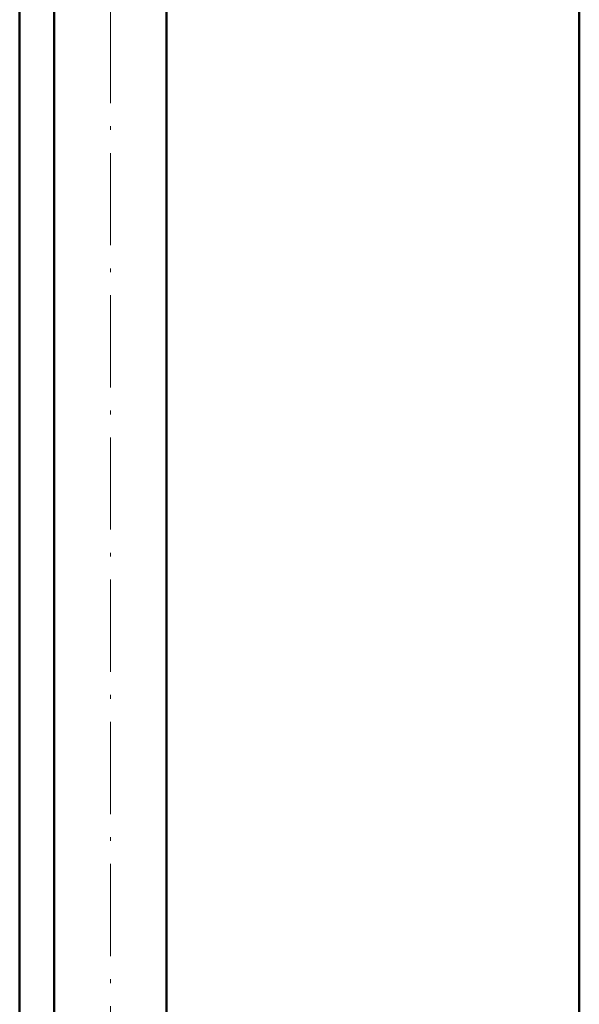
# Model space of a CAD drawing. Extents: x -1358 to 1757, y -1691 to 755.
# Tile 42 of 100: x -1097 to -1024, y -225 to -97. Entities that reach past the tile are written whole.
import ezdxf

# ---------------------------------------------------------------- set-up
doc = ezdxf.new("R2010")
doc.units = 0
doc.linetypes.add('DASHDOT', pattern=[18.5, 12, -3, 0.5, -3])

msp = doc.modelspace()

# ---------------------------------------------------------------- linework, layer by layer
at = {"color": 7, "linetype": 'DASHDOT', "lineweight": 18}
msp.add_line((-1084.77, -310.88), (-1084.77, 166.42), dxfattribs=at)
at = {"color": 7, "lineweight": 50}
for p, q in [((-1077.47, -271.1), (-1077.47, 126.65)), ((-1023.73, -449.1), (-1023.73, 126.65)), ((-1096.58, -271.1), (-1096.58, 104.53)), ((-1092.07, -271.1), (-1092.07, 104.57))]:
    msp.add_line(p, q, dxfattribs=at)

doc.saveas('drawing.dxf')
